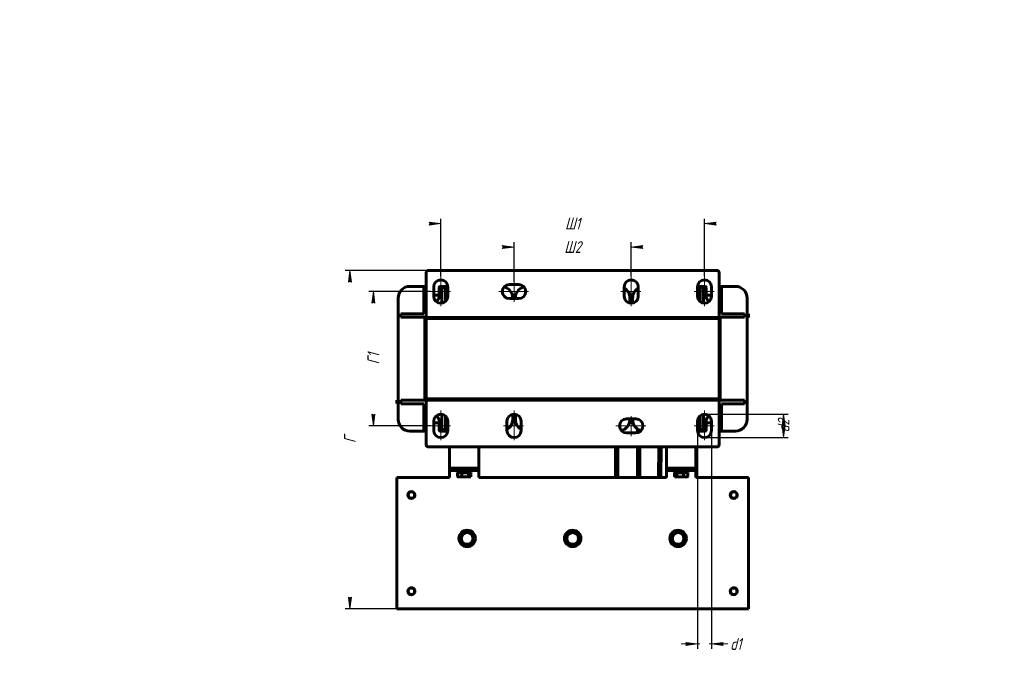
# Model space of a CAD drawing. Header units: millimetres. Extents: x 0 to 420, y 0 to 594.
# Tile 6 of 6: x 0 to 420, y 323 to 594. Entities that reach past the tile are written whole.
import ezdxf

# ---------------------------------------------------------------- set-up
doc = ezdxf.new("R2010")
doc.units = ezdxf.units.MM
for name, pattern in [('K5LT_AXLED', [19.5, 15, -1.5, 1.5, -1.5]), ('K5LT_BASIC', [0]), ('K5LT_THIN', [0])]:
    doc.linetypes.add(name, pattern=pattern)
doc.layers.add('Системный слой', color=7, linetype='Continuous')
doc.styles.add('KDIMTEXTSTYLE', font='GOST_AU.SHX', dxfattribs={"width": 0.96, "oblique": 15, "height": 5})
doc.dimstyles.new('KDIMSTYLE (0.50)', dxfattribs={"dimtxt": 5, "dimasz": 1, "dimexe": 2, "dimexo": 0, "dimgap": 1, "dimtad": 1, "dimlfac": 2, "dimtxsty": 'KDIMTEXTSTYLE', "dimsah": 1, "dimcen": 0, "dimdle": 1, "dimadec": 0, "dimazin": 0, "dimtfac": 0.667, "dimtmove": 0, "dimatfit": 3, "dimfxl": 1, "dimtvp": 1, "dimtolj": 1, "dimtzin": 0, "dimarcsym": 0})

# ---------------------------------------------------------------- blocks, each defined once
blk = doc.blocks.new('U31')
at = {"layer": 'Системный слой', "color": 150, "linetype": 'K5LT_BASIC', "lineweight": 60, "true_color": 0x0080ff}
for p, q in [((198.86, 467.08), (198.86, 466.58)), ((198.86, 432.33), (198.86, 431.83))]:
    blk.add_line(p, q, dxfattribs=at)
blk = doc.blocks.new('U32')
at = {"layer": 'Системный слой', "color": 150, "linetype": 'K5LT_BASIC', "lineweight": 60, "true_color": 0x0080ff}
for p, q in [((210.29, 475.3), (210.29, 475.08)), ((210.29, 467.08), (210.29, 466.58)), ((210.29, 432.33), (210.29, 431.83)), ((210.29, 425.77), (210.29, 423.6))]:
    blk.add_line(p, q, dxfattribs=at)
blk = doc.blocks.new('U33')
at = {"layer": 'Системный слой', "color": 150, "linetype": 'K5LT_BASIC', "lineweight": 60, "true_color": 0x0080ff}
for p, q in [((182.2, 424.08), (182.11, 424.13)), ((182.29, 424.03), (182.2, 424.08)), ((182.38, 423.99), (182.29, 424.03))]:
    blk.add_line(p, q, dxfattribs=at)
blk = doc.blocks.new('U34')
at = {"layer": 'Системный слой', "color": 150, "linetype": 'K5LT_BASIC', "lineweight": 60, "true_color": 0x0080ff}
for p, q in [((186.84, 401.03), (186.61, 401.03)), ((192.61, 401.03), (186.84, 401.03))]:
    blk.add_line(p, q, dxfattribs=at)
blk = doc.blocks.new('U35')
at = {"layer": 'Системный слой', "color": 150, "linetype": 'K5LT_BASIC', "lineweight": 60, "true_color": 0x0080ff}
for p, q in [((289.44, 424.03), (289.35, 423.99)), ((289.53, 424.08), (289.44, 424.03)), ((289.62, 424.13), (289.53, 424.08))]:
    blk.add_line(p, q, dxfattribs=at)
blk = doc.blocks.new('U36')
at = {"layer": 'Системный слой', "color": 150, "linetype": 'K5LT_BASIC', "lineweight": 60, "true_color": 0x0080ff}
for p, q in [((279.32, 399.14), (279.26, 399.17)), ((279.37, 399.12), (279.32, 399.14)), ((279.43, 399.1), (279.37, 399.12)), ((279.55, 399.06), (279.43, 399.1)), ((279.67, 399.04), (279.55, 399.06)), ((279.79, 399.03), (279.67, 399.04))]:
    blk.add_line(p, q, dxfattribs=at)
blk = doc.blocks.new('U37')
at = {"layer": 'Системный слой', "color": 150, "linetype": 'K5LT_BASIC', "lineweight": 60, "true_color": 0x0080ff}
for p, q in [((279.11, 401.03), (284.89, 401.03)), ((284.89, 401.03), (285.11, 401.03))]:
    blk.add_line(p, q, dxfattribs=at)
blk = doc.blocks.new('U38')
at = {"layer": 'Системный слой', "color": 150, "linetype": 'K5LT_BASIC', "lineweight": 60, "true_color": 0x0080ff}
for p, q in [((263.58, 417.92), (263.58, 419.5)), ((263.58, 398.83), (263.58, 411.83))]:
    blk.add_line(p, q, dxfattribs=at)
blk = doc.blocks.new('U39')
at = {"layer": 'Системный слой', "color": 150, "linetype": 'K5LT_BASIC', "lineweight": 60, "true_color": 0x0080ff}
for p, q in [((263.58, 419.5), (263.58, 417.92)), ((263.58, 411.83), (263.58, 398.83))]:
    blk.add_line(p, q, dxfattribs=at)
blk = doc.blocks.new('U40')
at = {"layer": 'Системный слой', "color": 150, "linetype": 'K5LT_BASIC', "lineweight": 60, "true_color": 0x0080ff}
for p, q in [((264.58, 418.96), (264.58, 418.37)), ((264.58, 411.83), (264.58, 398.83))]:
    blk.add_line(p, q, dxfattribs=at)
blk = doc.blocks.new('U41')
at = {"layer": 'Системный слой', "color": 150, "linetype": 'K5LT_BASIC', "lineweight": 60, "true_color": 0x0080ff}
for p, q in [((192.06, 399.04), (191.94, 399.03)), ((192.18, 399.06), (192.06, 399.04)), ((192.3, 399.1), (192.18, 399.06)), ((192.36, 399.12), (192.3, 399.1)), ((192.41, 399.14), (192.36, 399.12)), ((192.47, 399.17), (192.41, 399.14))]:
    blk.add_line(p, q, dxfattribs=at)
blk = doc.blocks.new('U42')
at = {"layer": 'Системный слой', "color": 150, "linetype": 'K5LT_BASIC', "lineweight": 60, "true_color": 0x0080ff}
for p, q in [((222.86, 466.58), (222.86, 467.08)), ((222.86, 431.83), (222.86, 432.33))]:
    blk.add_line(p, q, dxfattribs=at)
blk = doc.blocks.new('U43')
at = {"layer": 'Системный слой', "color": 150, "linetype": 'K5LT_BASIC', "lineweight": 60, "true_color": 0x0080ff}
for p, q in [((248.86, 467.08), (248.86, 466.58)), ((248.86, 432.33), (248.86, 431.83))]:
    blk.add_line(p, q, dxfattribs=at)
blk = doc.blocks.new('U44')
at = {"layer": 'Системный слой', "color": 150, "linetype": 'K5LT_BASIC', "lineweight": 60, "true_color": 0x0080ff}
for p, q in [((211.44, 475.08), (211.44, 475.3)), ((211.44, 466.58), (211.44, 467.08)), ((211.44, 431.83), (211.44, 432.33)), ((211.44, 423.6), (211.44, 425.77))]:
    blk.add_line(p, q, dxfattribs=at)
blk = doc.blocks.new('U45')
at = {"layer": 'Системный слой', "color": 150, "linetype": 'K5LT_BASIC', "lineweight": 60, "true_color": 0x0080ff}
for p, q in [((260.29, 475.3), (260.29, 473.13)), ((260.29, 467.08), (260.29, 466.58)), ((260.29, 432.33), (260.29, 431.83)), ((260.29, 423.83), (260.29, 423.6))]:
    blk.add_line(p, q, dxfattribs=at)
blk = doc.blocks.new('U46')
at = {"layer": 'Системный слой', "color": 150, "linetype": 'K5LT_BASIC', "lineweight": 60, "true_color": 0x0080ff}
for p, q in [((272.86, 466.58), (272.86, 467.08)), ((272.86, 431.83), (272.86, 432.33))]:
    blk.add_line(p, q, dxfattribs=at)
blk = doc.blocks.new('U47')
at = {"layer": 'Системный слой', "color": 150, "linetype": 'K5LT_BASIC', "lineweight": 60, "true_color": 0x0080ff}
for p, q in [((261.44, 473.13), (261.44, 475.3)), ((261.44, 466.58), (261.44, 467.08)), ((261.44, 431.83), (261.44, 432.33)), ((261.44, 423.6), (261.44, 423.83))]:
    blk.add_line(p, q, dxfattribs=at)
blk = doc.blocks.new('KDIMARROW_01')
at = {"layer": 'Системный слой'}
blk.add_hatch(color=0, dxfattribs=at).paths.add_polyline_path([(-5, -0.66), (0, 0), (-5, 0.66), (-4.5, 0)])
at = {"layer": 'Системный слой', "color": 0, "linetype": 'K5LT_THIN', "lineweight": 18}
for p, q in [((-4.5, 0), (-5, 0.66)), ((-5, 0.66), (0, 0)), ((0, 0), (-5, -0.66)), ((-5, -0.66), (-4.5, 0)), ((0, 0), (-1, 0))]:
    blk.add_line(p, q, dxfattribs=at)
blk = doc.blocks.new('KDIMARROW_02')
at = {"layer": 'Системный слой'}
blk.add_hatch(color=0, dxfattribs=at).paths.add_polyline_path([(4.5, 0), (5, 0.66), (0, 0), (5, -0.66)])
at = {"layer": 'Системный слой', "color": 0, "linetype": 'K5LT_THIN', "lineweight": 18}
for p, q in [((0, 0), (-1, 0)), ((5, 0.66), (0, 0)), ((0, 0), (5, -0.66)), ((0, 0), (7, 0)), ((4.5, 0), (5, 0.66)), ((5, -0.66), (4.5, 0))]:
    blk.add_line(p, q, dxfattribs=at)

msp = doc.modelspace()

# ---------------------------------------------------------------- linework, layer by layer
at = {"layer": 'Системный слой', "color": 150, "linetype": 'K5LT_BASIC', "lineweight": 60, "true_color": 0x0080ff}
for p, q in [((173.3648, 468.079), (173.3648, 486.079)), ((174.3648, 487.079), (297.3648, 487.079)), ((298.3648, 468.079), (298.3648, 486.079)), ((166.4398, 480.304), (173.3648, 480.304)), ((173.3648, 479.629), (172.3648, 479.629)), ((172.3648, 479.629), (172.3648, 470.629)), ((176.6148, 476.079), (176.6148, 480.079)), ((178.8648, 475.804), (178.8648, 479.804)), ((179.3648, 480.304), (182.3648, 480.304)), ((180.1148, 479.629), (180.1148, 473.121)), ((181.6148, 479.629), (180.1148, 479.629)), ((181.6148, 473.8429), (181.6148, 479.629)), ((182.6148, 480.079), (182.6148, 476.079)), ((208.8648, 481.079), (212.8648, 481.079)), ((257.8648, 476.079), (257.8648, 480.079)), ((263.8648, 480.079), (263.8648, 476.079)), ((289.1148, 476.079), (289.1148, 480.079)), ((289.3648, 480.304), (292.3648, 480.304)), ((291.6148, 479.629), (290.1148, 479.629)), ((290.1148, 479.629), (290.1148, 473.8429)), ((291.6148, 473.121), (291.6148, 479.629)), ((292.8648, 479.804), (292.8648, 475.804)), ((295.1148, 480.079), (295.1148, 476.079)), ((298.3648, 480.304), (305.2898, 480.304)), ((299.3648, 479.629), (298.3648, 479.629)), ((299.3648, 470.629), (299.3648, 479.629)), ((161.4398, 423.604), (161.4398, 475.304)), ((176.6148, 476.604), (178.8648, 476.604)), ((212.8648, 475.079), (208.8648, 475.079)), ((292.8648, 476.604), (295.1148, 476.604)), ((310.2898, 475.304), (310.2898, 423.604)), ((172.3648, 470.629), (172.3648, 468.629)), ((173.3648, 470.629), (172.3648, 470.629)), ((299.3648, 470.629), (298.3648, 470.629)), ((299.3648, 468.629), (299.3648, 470.629)), ((172.3648, 468.629), (162.6148, 468.629)), ((162.6148, 468.629), (162.6148, 467.129)), ((162.6148, 467.129), (173.3648, 467.129)), ((172.8648, 431.779), (172.8648, 467.129)), ((173.3648, 467.079), (173.3648, 468.079)), ((173.3648, 467.079), (198.3648, 467.079)), ((173.3648, 467.079), (173.3648, 466.579)), ((298.3648, 467.079), (173.3648, 467.079)), ((173.3648, 466.579), (198.3648, 466.579)), ((173.3648, 466.579), (173.3648, 432.329)), ((173.3648, 466.579), (298.3648, 466.579)), ((198.3648, 467.079), (198.3648, 466.579)), ((223.3648, 467.079), (248.3648, 467.079)), ((223.3648, 467.079), (223.3648, 466.579)), ((223.3648, 466.579), (248.3648, 466.579)), ((248.3648, 467.079), (248.3648, 466.579)), ((273.3648, 467.079), (298.3648, 467.079)), ((273.3648, 467.079), (273.3648, 466.579)), ((273.3648, 466.579), (298.3648, 466.579)), ((298.3648, 468.079), (298.3648, 467.079)), ((298.3648, 467.129), (309.1148, 467.129)), ((298.3648, 467.079), (298.8648, 467.079)), ((298.3648, 467.079), (298.3648, 466.579)), ((298.3648, 466.579), (298.3648, 432.329)), ((298.8648, 467.129), (298.8648, 431.779)), ((309.1148, 468.629), (299.3648, 468.629)), ((309.1148, 467.129), (309.1148, 468.629)), ((310.2898, 468.579), (310.8648, 468.579)), ((310.8648, 467.079), (310.2898, 467.079)), ((310.8648, 468.579), (310.8648, 467.079)), ((160.8648, 431.829), (161.4398, 431.829)), ((160.8648, 430.329), (160.8648, 431.829)), ((161.4398, 430.329), (160.8648, 430.329)), ((162.6148, 430.279), (162.6148, 431.779)), ((162.6148, 431.779), (173.3648, 431.779)), ((172.3648, 430.279), (162.6148, 430.279)), ((172.3648, 428.279), (172.3648, 430.279)), ((172.8648, 431.829), (173.3648, 431.829)), ((173.3648, 432.329), (198.3648, 432.329)), ((173.3648, 432.329), (173.3648, 431.829)), ((173.3648, 432.329), (298.3648, 432.329)), ((173.3648, 431.829), (198.3648, 431.829)), ((173.3648, 430.829), (173.3648, 431.829)), ((173.3648, 431.829), (298.3648, 431.829)), ((173.3648, 430.829), (173.3648, 412.829)), ((198.3648, 432.329), (198.3648, 431.829)), ((223.3648, 432.329), (248.3648, 432.329)), ((223.3648, 432.329), (223.3648, 431.829)), ((223.3648, 431.829), (248.3648, 431.829)), ((248.3648, 432.329), (248.3648, 431.829)), ((273.3648, 432.329), (298.3648, 432.329)), ((273.3648, 432.329), (273.3648, 431.829)), ((273.3648, 431.829), (298.3648, 431.829)), ((298.3648, 432.329), (298.3648, 431.829)), ((298.3648, 431.829), (298.3648, 430.829)), ((298.3648, 431.779), (309.1148, 431.779)), ((298.3648, 430.829), (298.3648, 412.829)), ((309.1148, 430.279), (299.3648, 430.279)), ((299.3648, 430.279), (299.3648, 428.279)), ((309.1148, 431.779), (309.1148, 430.279)), ((173.3648, 428.279), (172.3648, 428.279)), ((172.3648, 428.279), (172.3648, 419.279)), ((180.1148, 425.7871), (180.1148, 419.279)), ((181.6148, 419.279), (181.6148, 425.0651)), ((182.112, 424.1275), (182.112, 424.4915)), ((210.2898, 425.7341), (211.4398, 425.7341)), ((210.2898, 425.6508), (211.4398, 425.6508)), ((289.6176, 424.1275), (289.6176, 424.4915)), ((290.1148, 425.0651), (290.1148, 419.279)), ((291.6148, 419.279), (291.6148, 425.7871)), ((299.3648, 428.279), (298.3648, 428.279)), ((299.3648, 419.279), (299.3648, 428.279)), ((176.6148, 418.829), (176.6148, 422.829)), ((178.8648, 422.054), (176.6148, 422.054)), ((178.8648, 423.104), (178.8648, 419.104)), ((182.3907, 423.9666), (182.112, 424.1275)), ((182.6148, 422.829), (182.6148, 418.829)), ((207.8648, 418.829), (207.8648, 422.829)), ((210.2692, 423.1508), (211.4604, 423.1508)), ((213.8648, 422.829), (213.8648, 418.829)), ((258.8648, 423.829), (262.8648, 423.829)), ((289.1148, 418.829), (289.1148, 422.829)), ((289.3389, 423.9666), (289.6176, 424.1275)), ((292.8648, 419.104), (292.8648, 423.104)), ((295.1148, 422.054), (292.8648, 422.054)), ((295.1148, 422.829), (295.1148, 418.829)), ((173.3648, 418.604), (166.4398, 418.604)), ((173.3648, 419.279), (172.3648, 419.279)), ((182.3648, 418.604), (179.3648, 418.604)), ((181.6148, 419.279), (180.1148, 419.279)), ((262.8648, 417.829), (258.8648, 417.829)), ((292.3648, 418.604), (289.3648, 418.604)), ((291.6148, 419.279), (290.1148, 419.279)), ((299.3648, 419.279), (298.3648, 419.279)), ((305.2898, 418.604), (298.3648, 418.604)), ((297.3648, 411.829), (174.3648, 411.829)), ((183.3648, 411.829), (183.3648, 402.829)), ((195.8648, 411.829), (195.8648, 402.829)), ((254.0834, 411.829), (254.0834, 398.829)), ((255.0834, 411.829), (255.0834, 398.829)), ((272.4739, 398.829), (272.6978, 411.829)), ((273.4589, 398.829), (273.6828, 411.829)), ((273.4589, 398.829), (273.6828, 411.829)), ((275.8648, 411.829), (275.8648, 402.829)), ((288.3648, 411.829), (288.3648, 402.829)), ((183.3648, 401.829), (183.3648, 402.829)), ((195.8648, 402.829), (183.3648, 402.829)), ((183.3648, 400.329), (183.3648, 401.829)), ((184.8648, 401.829), (183.3648, 401.829)), ((183.3648, 400.329), (183.3648, 398.829)), ((194.3648, 402.829), (184.8648, 402.829)), ((194.3648, 401.829), (184.8648, 401.829)), ((186.6148, 401.829), (186.6148, 401.029)), ((186.7605, 400.779), (186.7605, 399.1698)), ((186.7605, 400.779), (188.5614, 400.779)), ((187.1148, 399.029), (186.9297, 399.0964)), ((187.1148, 399.029), (187.6609, 399.029)), ((187.4298, 401.029), (187.1798, 400.779)), ((187.6609, 399.029), (189.9885, 399.029)), ((188.5614, 400.779), (191.4157, 400.779)), ((188.5614, 400.779), (188.5614, 399.1698)), ((189.9885, 399.029), (191.9424, 399.029)), ((191.4157, 400.779), (192.4691, 400.779)), ((191.4157, 400.779), (191.4157, 399.1698)), ((191.7998, 401.029), (192.0498, 400.779)), ((191.9424, 399.029), (192.1148, 399.029)), ((192.1148, 399.029), (192.2999, 399.0964)), ((192.4691, 400.779), (192.4691, 399.1698)), ((192.6148, 401.829), (192.6148, 401.029)), ((195.8648, 401.829), (194.3648, 401.829)), ((195.8648, 402.829), (195.8648, 401.829)), ((195.8648, 401.829), (195.8648, 400.329)), ((195.8648, 398.829), (195.8648, 400.329)), ((275.8648, 401.829), (275.8648, 402.829)), ((288.3648, 402.829), (275.8648, 402.829)), ((277.3648, 401.829), (275.8648, 401.829)), ((275.8648, 400.329), (275.8648, 401.829)), ((275.8648, 400.329), (275.8648, 398.829)), ((286.8648, 402.829), (277.3648, 402.829)), ((286.8648, 401.829), (277.3648, 401.829)), ((279.1148, 401.029), (279.1148, 401.829)), ((279.2605, 400.779), (279.2605, 399.1698)), ((279.2605, 400.779), (280.3139, 400.779)), ((279.6148, 399.029), (279.4296, 399.0964)), ((279.6148, 399.029), (279.7872, 399.029)), ((279.9298, 401.029), (279.6798, 400.779)), ((281.7411, 399.029), (279.7872, 399.029)), ((280.3139, 400.779), (280.3139, 399.1698)), ((280.3139, 400.779), (283.1682, 400.779)), ((281.7411, 399.029), (284.0687, 399.029)), ((283.1682, 400.779), (283.1682, 399.1698)), ((283.1682, 400.779), (284.9691, 400.779)), ((284.0687, 399.029), (284.6148, 399.029)), ((284.2998, 401.029), (284.5498, 400.779)), ((284.6148, 399.029), (284.7999, 399.0964)), ((284.9691, 400.779), (284.9691, 399.1698)), ((285.1148, 401.029), (285.1148, 401.829)), ((288.3648, 401.829), (286.8648, 401.829)), ((288.3648, 402.829), (288.3648, 401.829)), ((288.3648, 401.829), (288.3648, 400.329)), ((288.3648, 398.829), (288.3648, 400.329)), ((160.8648, 398.829), (183.3648, 398.829)), ((160.8648, 398.829), (160.8648, 345.329)), ((195.8648, 398.829), (275.8648, 398.829)), ((288.3648, 398.829), (310.8648, 398.829)), ((310.8648, 398.829), (310.8648, 345.329)), ((160.8648, 342.829), (160.8648, 345.329)), ((310.8648, 345.329), (310.8648, 342.829)), ((310.8648, 342.829), (160.8648, 342.829))]:
    msp.add_line(p, q, dxfattribs=at)
at = {"layer": 'Системный слой', "color": 30, "linetype": 'K5LT_AXLED', "lineweight": 18, "true_color": 0xff8000}
for p, q in [((179.6148, 484.5977), (179.6148, 471.9178)), ((260.8648, 484.5977), (260.8648, 471.9178)), ((292.1148, 484.5977), (292.1148, 471.9178)), ((210.8648, 473.6496), (210.8648, 482.1753)), ((175.1854, 478.079), (183.7111, 478.079)), ((204.3461, 478.079), (217.026, 478.079)), ((256.4354, 478.079), (264.9611, 478.079)), ((287.6854, 478.079), (296.2111, 478.079)), ((179.6148, 427.3477), (179.6148, 414.6678)), ((210.8648, 427.3477), (210.8648, 414.6678)), ((260.8648, 416.3996), (260.8648, 424.9253)), ((292.1148, 427.3477), (292.1148, 414.6678)), ((175.1854, 420.829), (183.7111, 420.829)), ((206.4354, 420.829), (214.9611, 420.829)), ((254.3461, 420.829), (267.026, 420.829)), ((287.6854, 420.829), (296.2111, 420.829))]:
    msp.add_line(p, q, dxfattribs=at)
at = {"layer": 'Системный слой', "color": 150, "linetype": 'K5LT_BASIC', "lineweight": 60, "true_color": 0x0080ff}
for centre, radius in [((167.1148, 391.329), 1.5), ((167.1148, 391.329), 1.35), ((304.6148, 391.329), 1.5), ((304.6148, 391.329), 1.35), ((190.8648, 372.829), 3.5), ((190.8648, 372.829), 3), ((190.8648, 372.829), 2.5), ((235.8648, 372.829), 3.5), ((235.8648, 372.829), 3), ((235.8648, 372.829), 2.5), ((280.8648, 372.829), 3.5), ((280.8648, 372.829), 3), ((280.8648, 372.829), 2.5), ((167.1148, 350.329), 1.5), ((167.1148, 350.329), 1.35), ((304.6148, 350.329), 1.5), ((304.6148, 350.329), 1.35)]:
    msp.add_circle(centre, radius, dxfattribs=at)
for centre, radius, start, end in [((174.3648, 486.079), 1, 90, 180), ((179.6148, 480.079), 3, 0, 180), ((260.8648, 480.079), 3, 0, 180), ((292.1148, 480.079), 3, 0, 180), ((297.3648, 486.079), 1, 0, 90), ((166.4398, 475.304), 5, 90, 180), ((179.3648, 479.804), 0.5, 90, 180), ((182.3648, 479.804), 0.5, 60.566638, 90), ((208.8648, 478.079), 3, 90, 270), ((205.2898, 475.304), 5, 0, 74.102382), ((216.4398, 475.304), 5, 105.897618, 180), ((212.8648, 478.079), 3, 270, 90), ((255.2898, 475.304), 5, 0, 59.002545), ((266.4398, 475.304), 5, 120.997455, 180), ((289.3648, 479.804), 0.5, 90, 119.433362), ((292.3648, 479.804), 0.5, 0, 90), ((305.2898, 475.304), 5, 0, 90), ((179.6148, 476.079), 3, 180, 0), ((176.8648, 475.804), 2, 289.516839, 0), ((260.8648, 476.079), 3, 180, 0), ((292.1148, 476.079), 3, 180, 0), ((294.8648, 475.804), 2, 180, 250.483161), ((179.6148, 422.829), 3, 0, 180), ((176.8648, 423.104), 2, 0, 70.483161), ((210.8648, 422.829), 3, 0, 180), ((292.1148, 422.829), 3, 0, 180), ((294.8648, 423.104), 2, 109.516839, 180), ((166.4398, 423.604), 5, 180, 270), ((205.2898, 423.604), 5, 300.997455, 0), ((216.4398, 423.604), 5, 180, 239.002545), ((258.8648, 420.829), 3, 90, 270), ((255.2898, 423.604), 5, 285.897618, 0), ((266.4398, 423.604), 5, 180, 254.102382), ((262.8648, 420.829), 3, 270, 90), ((305.2898, 423.604), 5, 270, 0), ((179.6148, 418.829), 3, 180, 0), ((179.3648, 419.104), 0.5, 180, 270), ((182.3648, 419.104), 0.5, 270, 299.433362), ((210.8648, 418.829), 3, 180, 0), ((292.1148, 418.829), 3, 180, 0), ((289.3648, 419.104), 0.5, 240.566638, 270), ((292.3648, 419.104), 0.5, 270, 0), ((174.3648, 412.829), 1, 180, 270), ((297.3648, 412.829), 1, 270, 0)]:
    msp.add_arc(centre, radius, start, end, dxfattribs=at)
for points in [[(187.6609, 399.029), (187.3608, 399.029), (187.0606, 399.0822), (186.7605, 399.1698)], [(186.7605, 399.1698), (186.8169, 399.1417), (186.8732, 399.1171), (186.9296, 399.0967)], [(188.5614, 399.1698), (188.2612, 399.0822), (187.9611, 399.029), (187.6609, 399.029)], [(191.4157, 399.1698), (190.9413, 399.0825), (190.4652, 399.029), (189.9885, 399.029)], [(191.9424, 399.029), (191.7668, 399.029), (191.5913, 399.0822), (191.4157, 399.1698)], [(280.3139, 399.1698), (280.1383, 399.0822), (279.9628, 399.029), (279.7872, 399.029)], [(281.7411, 399.029), (281.2643, 399.029), (280.7883, 399.0825), (280.3139, 399.1698)], [(284.0687, 399.029), (283.7685, 399.029), (283.4684, 399.0822), (283.1682, 399.1698)], [(284.9691, 399.1698), (284.669, 399.0822), (284.3688, 399.029), (284.0687, 399.029)], [(284.8, 399.0967), (284.8563, 399.1171), (284.9127, 399.1417), (284.9691, 399.1698)]]:
    msp.add_open_spline(points, degree=3, dxfattribs=at)
for points, knots in [([(189.9885, 399.029), (189.7509, 399.029), (189.5129, 399.0419), (189.0366, 399.0905), (188.7977, 399.1263), (188.5614, 399.1698)], [0.01331987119, 0.01331987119, 0.01331987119, 0.01331987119, 0.01477087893, 0.01477087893, 0.01622188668, 0.01622188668, 0.01622188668, 0.01622188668]), ([(283.1682, 399.1698), (282.9319, 399.1263), (282.693, 399.0905), (282.2167, 399.0419), (281.9787, 399.029), (281.7411, 399.029)], [0.00491070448, 0.00491070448, 0.00491070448, 0.00491070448, 0.00636551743, 0.00636551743, 0.00782033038, 0.00782033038, 0.00782033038, 0.00782033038])]:
    msp.add_open_spline(points, degree=3, knots=knots, dxfattribs=at)

# ---------------------------------------------------------------- block references
at = {"layer": 'Системный слой'}
for name in ['U32', 'U44', 'U45', 'U47', 'U31', 'U42', 'U43', 'U46', 'U33', 'U35', 'U38', 'U39', 'U40', 'U34', 'U41', 'U37', 'U36']:
    msp.add_blockref(name, (0, 0), dxfattribs=at)

# ---------------------------------------------------------------- dimensions: what is measured, and where the dimension line sits
at = {"layer": 'Системный слой', "color": 7}
for base, p1, p2, location, text, override in [((179.6148, 507.079), (292.1148, 484.5977), (179.6148, 484.5977), (235.8648, 507.079), '\\H5.0;\\W0.965;\\Q15;\\H5.0;\\W0.965;\\Q15;\\Q15;Ш1', {"dimexo": 0, "dimblk1": 'KDIMARROW_01', "dimblk2": 'KDIMARROW_01', "dimse1": 0, "dimse2": 0, "dimclrt": 7, "dimtolj": 1}), ((210.8648, 497.079), (260.8648, 484.5977), (210.8648, 482.1753), (235.8648, 497.079), '\\H5.0;\\W0.965;\\Q15;\\H5.0;\\W0.965;\\Q15;\\Q15;Ш2', {"dimexo": 0, "dimblk1": 'KDIMARROW_01', "dimblk2": 'KDIMARROW_01', "dimse1": 0, "dimse2": 0, "dimclrt": 7, "dimtolj": 1}), ((295.1148, 327.829), (289.1148, 418.829), (295.1148, 418.829), (305.4722, 327.829), '\\H5.0;\\W0.965;\\Q15;\\H5.0;\\W0.965;\\Q15;\\Q15;d1', {"dimexo": 0, "dimblk1": 'KDIMARROW_02', "dimblk2": 'KDIMARROW_02', "dimse1": 0, "dimse2": 0, "dimclrt": 7, "dimtolj": 1})]:
    msp.add_linear_dim(base=base, p1=p1, p2=p2, location=location, text=text, dimstyle='KDIMSTYLE (0.50)', override=override, dxfattribs=at).render()
for base, p1, p2, location, text in [((140.8648, 487.079), (160.8648, 342.829), (174.3648, 487.079), (140.8648, 414.954), '\\H5.0;\\W0.965;\\Q15;\\H5.0;\\W0.965;\\Q15;\\Q15;Г'), ((150.8648, 478.079), (175.1854, 420.829), (175.1854, 478.079), (150.8648, 449.454), '\\H5.0;\\W0.965;\\Q15;\\H5.0;\\W0.965;\\Q15;\\Q15;Г1'), ((325.8648, 425.829), (292.1148, 415.829), (292.1148, 425.829), (325.8648, 420.829), '\\H5.0;\\W0.965;\\Q15;\\H5.0;\\W0.965;\\Q15;\\Q15;d2')]:
    msp.add_linear_dim(base=base, p1=p1, p2=p2, angle=90, location=location, text=text, dimstyle='KDIMSTYLE (0.50)', override={"dimexo": 0, "dimblk1": 'KDIMARROW_01', "dimblk2": 'KDIMARROW_01', "dimse1": 0, "dimse2": 0, "dimclrt": 7, "dimtolj": 1}, dxfattribs=at).render()

doc.saveas('drawing.dxf')
